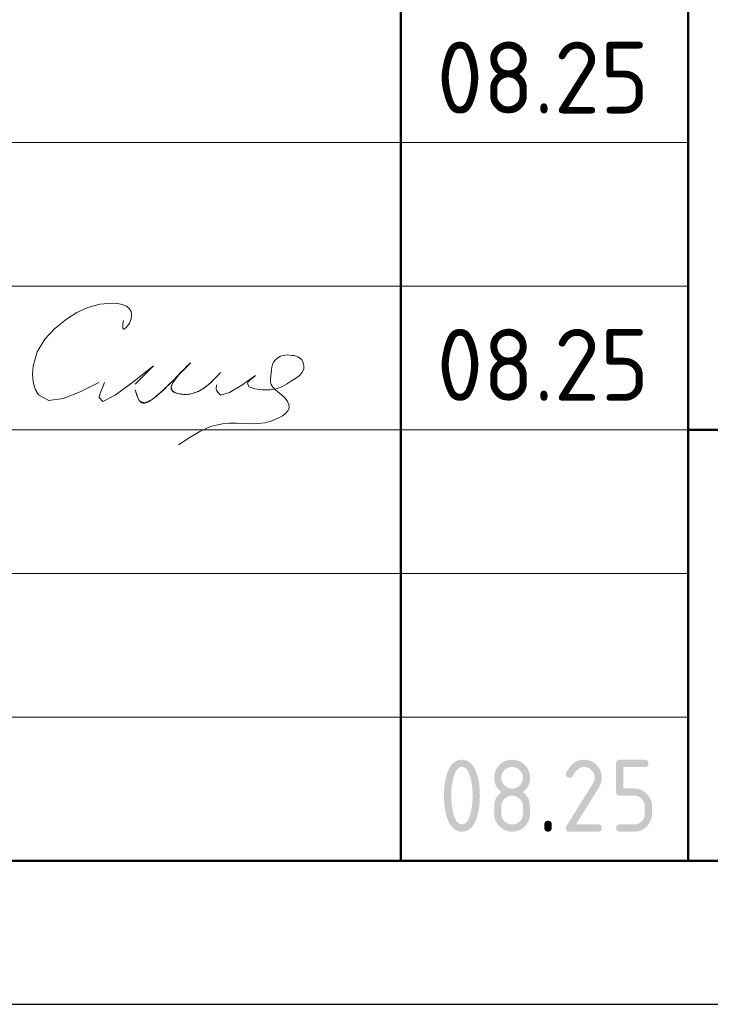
# Model space of a CAD drawing. Header units: millimetres. Extents: x 0 to 50400, y 0 to 35652.
# Tile 7 of 13: x 32607 to 35493, y 0 to 4113. Entities that reach past the tile are written whole.
import ezdxf

# ---------------------------------------------------------------- set-up
doc = ezdxf.new("R2010")
doc.units = ezdxf.units.MM
doc.layers.add('Standard', color=7, linetype='Continuous', lineweight=25)
doc.styles.add('ISOCPEUR', font='txt')

msp = doc.modelspace()

# ---------------------------------------------------------------- hatches: boundary and pattern name
at = {"layer": 'Standard', "linetype": 'Continuous', "lineweight": 25, "transparency": 33554687}
h = msp.add_hatch(color=7, dxfattribs=at)
h.paths.add_polyline_path([(34499.8, 871.5), (34499.8, 880.9), (34499.3, 889.9), (34498.8, 899), (34497.8, 907.7), (34496.8, 916.5), (34495.3, 925), (34493.9, 933.5), (34491.9, 941.7), (34490.4, 948), (34488.7, 953.4), (34487, 958.8), (34485.1, 963.5), (34483.2, 968.2), (34481.1, 972.1), (34479, 975.9), (34476.7, 979), (34474.4, 982.2), (34471.8, 984.5), (34469.3, 986.8), (34466.6, 988.4), (34463.9, 989.9), (34461, 990.7), (34458.1, 991.5), (34455, 991.5), (34451.9, 991.5), (34449, 990.7), (34446.1, 989.9), (34443.4, 988.4), (34440.8, 986.8), (34438.3, 984.5), (34435.8, 982.1), (34433.5, 979), (34431.2, 975.9), (34429.1, 972), (34427, 968.1), (34425.1, 963.4), (34423.2, 958.7), (34421.5, 953.2), (34419.8, 947.8), (34418.3, 941.5), (34416.3, 933.1), (34414.8, 924.5), (34413.2, 916), (34412.2, 907.2), (34411.2, 898.5), (34410.7, 889.5), (34410.2, 880.6), (34410.2, 871.5), (34410.2, 862.3), (34410.7, 853.3), (34411.2, 844.3), (34412.2, 835.5), (34413.2, 826.7), (34414.6, 818.2), (34416.1, 809.6), (34418.1, 801.3), (34419.6, 795.1), (34421.3, 789.7), (34423, 784.2), (34424.9, 779.6), (34426.8, 774.9), (34428.9, 771), (34431, 767.1), (34433.3, 764), (34435.6, 760.9), (34438.1, 758.6), (34440.6, 756.3), (34443.3, 754.7), (34446.1, 753.2), (34449, 752.4), (34451.9, 751.6), (34455, 751.6), (34458.1, 751.6), (34461, 752.4), (34463.9, 753.2), (34466.6, 754.7), (34469.3, 756.3), (34471.8, 758.6), (34474.4, 760.9), (34476.7, 764), (34479, 767.1), (34481.1, 771), (34483.2, 774.9), (34485.1, 779.6), (34487, 784.2), (34488.7, 789.7), (34490.4, 795.1), (34491.9, 801.3), (34493.9, 809.6), (34495.3, 818.2), (34496.8, 826.7), (34497.8, 835.5), (34498.8, 844.3), (34499.3, 853.3), (34499.8, 862.3)])
h.paths.add_polyline_path([(34529.9, 871.5), (34529.9, 864.8), (34529.6, 858.4), (34529.4, 851.9), (34529, 845.6), (34528.6, 839.4), (34528, 833.4), (34527.4, 827.3), (34526.6, 821.5), (34525.7, 815.7), (34524.7, 810.2), (34523.7, 804.6), (34522.4, 799.3), (34521.2, 793.9), (34519.8, 788.8), (34518.3, 783.7), (34516.7, 778.8), (34514.3, 771.7), (34511.5, 765.4), (34508.7, 759.1), (34505.6, 753.8), (34502.5, 748.4), (34499, 743.9), (34495.5, 739.4), (34491.6, 735.9), (34487.8, 732.3), (34483.5, 729.6), (34479.3, 726.9), (34474.7, 725.1), (34470.2, 723.3), (34465.2, 722.4), (34460.3, 721.5), (34455, 721.5), (34449.7, 721.5), (34444.7, 722.4), (34439.8, 723.3), (34435.2, 725.1), (34430.6, 726.9), (34426.4, 729.6), (34422.2, 732.2), (34418.4, 735.8), (34414.5, 739.4), (34411, 743.8), (34407.5, 748.3), (34404.4, 753.6), (34401.2, 759), (34398.5, 765.2), (34395.7, 771.5), (34393.3, 778.6), (34391.6, 783.5), (34390.2, 788.6), (34388.8, 793.7), (34387.5, 799.1), (34386.3, 804.4), (34385.3, 810), (34384.2, 815.6), (34383.4, 821.4), (34382.6, 827.2), (34382, 833.2), (34381.4, 839.3), (34380.9, 845.5), (34380.5, 851.8), (34380.3, 858.3), (34380.1, 864.8), (34380.1, 871.5), (34380.1, 878.3), (34380.3, 884.8), (34380.5, 891.3), (34380.9, 897.6), (34381.4, 903.8), (34382, 909.9), (34382.6, 915.9), (34383.4, 921.7), (34384.2, 927.5), (34385.3, 933.1), (34386.3, 938.7), (34387.5, 944), (34388.8, 949.4), (34390.2, 954.5), (34391.6, 959.6), (34393.3, 964.5), (34395.7, 971.6), (34398.5, 977.9), (34401.2, 984.1), (34404.4, 989.5), (34407.5, 994.8), (34411, 999.3), (34414.5, 1003.7), (34418.4, 1007.3), (34422.2, 1010.9), (34426.4, 1013.5), (34430.6, 1016.2), (34435.2, 1018), (34439.8, 1019.8), (34444.7, 1020.7), (34449.7, 1021.5), (34455, 1021.5), (34460.3, 1021.5), (34465.2, 1020.6), (34470.2, 1019.8), (34474.7, 1018), (34479.3, 1016.2), (34483.5, 1013.5), (34487.8, 1010.8), (34491.6, 1007.2), (34495.5, 1003.6), (34499, 999.2), (34502.5, 994.7), (34505.6, 989.3), (34508.7, 984), (34511.5, 977.7), (34514.3, 971.4), (34516.7, 964.3), (34518.3, 959.4), (34519.8, 954.3), (34521.2, 949.2), (34522.4, 943.8), (34523.7, 938.5), (34524.7, 932.9), (34525.7, 927.3), (34526.6, 921.5), (34527.4, 915.7), (34528, 909.7), (34528.6, 903.7), (34529, 897.4), (34529.4, 891.2), (34529.6, 884.7), (34529.9, 878.3)], flags=16)
h = msp.add_hatch(color=7, dxfattribs=at)
h.paths.add_polyline_path([(34664.8, 751.6), (34669.5, 751.6), (34673.9, 752.4), (34678.2, 753.2), (34682.2, 754.9), (34686.1, 756.5), (34689.7, 758.9), (34693.4, 761.4), (34696.6, 764.7), (34699.9, 767.9), (34702.3, 771.6), (34704.7, 775.2), (34706.4, 779.2), (34708, 783.2), (34708.8, 787.5), (34709.6, 791.9), (34709.6, 796.6), (34709.6, 826.6), (34709.6, 831.2), (34708.8, 835.6), (34708, 839.9), (34706.4, 843.8), (34704.7, 847.8), (34702.2, 851.5), (34699.8, 855.1), (34696.5, 858.4), (34693.2, 861.7), (34689.6, 864.1), (34686, 866.6), (34682, 868.3), (34678.1, 869.9), (34673.8, 870.7), (34669.5, 871.6), (34664.8, 871.6), (34660.1, 871.6), (34655.8, 870.7), (34651.5, 869.9), (34647.5, 868.3), (34643.5, 866.7), (34639.9, 864.2), (34636.3, 861.8), (34633, 858.5), (34629.8, 855.2), (34627.3, 851.6), (34624.9, 848), (34623.3, 844), (34621.6, 840), (34620.8, 835.6), (34620, 831.3), (34620, 826.6), (34620, 796.6), (34620, 791.9), (34620.8, 787.5), (34621.6, 783.2), (34623.3, 779.2), (34624.9, 775.2), (34627.3, 771.6), (34629.8, 767.9), (34633, 764.7), (34636.3, 761.4), (34639.9, 758.9), (34643.5, 756.5), (34647.5, 754.9), (34651.5, 753.2), (34655.8, 752.4), (34660.1, 751.6)])
h.paths.add_polyline_path([(34664.8, 721.5), (34660.9, 721.5), (34657.2, 721.9), (34653.5, 722.2), (34649.9, 722.9), (34646.3, 723.6), (34642.8, 724.6), (34639.4, 725.7), (34636, 727), (34632.7, 728.4), (34629.6, 730.1), (34626.4, 731.8), (34623.4, 733.9), (34620.4, 735.9), (34617.5, 738.3), (34614.6, 740.7), (34611.9, 743.5), (34609.1, 746.2), (34606.7, 749.1), (34604.3, 752), (34602.3, 755), (34600.2, 758), (34598.5, 761.2), (34596.8, 764.4), (34595.4, 767.7), (34594.1, 771), (34593, 774.5), (34592, 777.9), (34591.3, 781.6), (34590.6, 785.2), (34590.3, 788.9), (34590, 792.6), (34590, 796.5), (34590, 826.5), (34590, 831.2), (34590.4, 835.6), (34590.9, 840.1), (34591.8, 844.3), (34592.8, 848.5), (34594.2, 852.5), (34595.6, 856.4), (34597.5, 860.2), (34599.4, 863.9), (34601.7, 867.5), (34604.1, 871), (34606.9, 874.3), (34609.7, 877.6), (34613, 880.6), (34616.3, 883.7), (34620, 886.5), (34616.3, 889.4), (34613, 892.4), (34609.7, 895.5), (34606.9, 898.8), (34604.1, 902.1), (34601.7, 905.6), (34599.4, 909.2), (34597.5, 912.9), (34595.6, 916.7), (34594.2, 920.6), (34592.8, 924.6), (34591.8, 928.8), (34590.9, 933), (34590.4, 937.4), (34590, 941.9), (34590, 946.5), (34590, 950.4), (34590.3, 954.2), (34590.6, 957.9), (34591.3, 961.5), (34592, 965.1), (34593, 968.6), (34594.1, 972.1), (34595.4, 975.4), (34596.8, 978.7), (34598.5, 981.9), (34600.2, 985), (34602.3, 988.1), (34604.3, 991.1), (34606.7, 994), (34609.1, 996.9), (34611.9, 999.6), (34614.6, 1002.4), (34617.5, 1004.8), (34620.4, 1007.2), (34623.4, 1009.2), (34626.4, 1011.3), (34629.6, 1013), (34632.7, 1014.7), (34636, 1016.1), (34639.4, 1017.4), (34642.8, 1018.5), (34646.3, 1019.5), (34649.9, 1020.2), (34653.5, 1020.9), (34657.2, 1021.2), (34660.9, 1021.5), (34664.8, 1021.5), (34668.7, 1021.5), (34672.4, 1021.2), (34676.2, 1020.9), (34679.8, 1020.2), (34683.4, 1019.5), (34686.8, 1018.5), (34690.3, 1017.4), (34693.6, 1016.1), (34696.9, 1014.7), (34700.1, 1013), (34703.2, 1011.3), (34706.3, 1009.2), (34709.3, 1007.2), (34712.2, 1004.8), (34715.1, 1002.4), (34717.8, 999.6), (34720.5, 996.9), (34722.9, 994), (34725.3, 991.1), (34727.4, 988.1), (34729.4, 985), (34731.1, 981.9), (34732.8, 978.7), (34734.2, 975.4), (34735.6, 972.1), (34736.6, 968.6), (34737.6, 965.1), (34738.3, 961.5), (34739, 957.9), (34739.3, 954.2), (34739.7, 950.4), (34739.7, 946.5), (34739.7, 941.9), (34739.2, 937.4), (34738.7, 933), (34737.8, 928.8), (34736.9, 924.6), (34735.5, 920.6), (34734.1, 916.7), (34732.2, 912.9), (34730.3, 909.2), (34727.9, 905.6), (34725.6, 902.1), (34722.8, 898.8), (34720, 895.5), (34716.7, 892.4), (34713.4, 889.4), (34709.6, 886.5), (34715, 882.5), (34719.4, 877.9), (34723.8, 873.3), (34727.2, 868.3), (34730.6, 863.3), (34733.1, 857.8), (34735.5, 852.3), (34736.9, 846.3), (34737.2, 844.8), (34737.5, 842.9), (34737.9, 841), (34738.1, 838.7), (34738.4, 836.4), (34738.6, 833.7), (34738.8, 831), (34739, 827.8), (34739.2, 824.7), (34739.3, 821.2), (34739.4, 817.7), (34739.5, 813.8), (34739.6, 809.9), (34739.6, 805.6), (34739.7, 801.3), (34739.7, 796.5), (34739.7, 792.6), (34739.3, 788.9), (34739, 785.2), (34738.3, 781.6), (34737.6, 777.9), (34736.6, 774.5), (34735.6, 771), (34734.2, 767.7), (34732.8, 764.4), (34731.1, 761.2), (34729.4, 758), (34727.4, 755), (34725.3, 752), (34722.9, 749.1), (34720.5, 746.2), (34717.8, 743.5), (34715.1, 740.7), (34712.2, 738.3), (34709.3, 735.9), (34706.3, 733.9), (34703.2, 731.8), (34700.1, 730.1), (34696.9, 728.4), (34693.6, 727), (34690.3, 725.7), (34686.8, 724.6), (34683.4, 723.6), (34679.8, 722.9), (34676.2, 722.2), (34672.4, 721.9), (34668.7, 721.5)], flags=16)
h.paths.add_polyline_path([(34664.8, 901.5), (34669.5, 901.5), (34673.9, 902.3), (34678.2, 903.1), (34682.2, 904.7), (34686.1, 906.4), (34689.7, 908.8), (34693.4, 911.3), (34696.6, 914.6), (34699.9, 917.8), (34702.3, 921.5), (34704.7, 925.1), (34706.4, 929.1), (34708, 933.1), (34708.8, 937.4), (34709.6, 941.8), (34709.6, 946.5), (34709.6, 951.1), (34708.8, 955.5), (34708, 959.8), (34706.4, 963.7), (34704.7, 967.7), (34702.2, 971.4), (34699.8, 975), (34696.5, 978.3), (34693.2, 981.6), (34689.6, 984), (34686, 986.5), (34682, 988.2), (34678.1, 989.8), (34673.8, 990.6), (34669.5, 991.5), (34664.8, 991.5), (34660.1, 991.5), (34655.8, 990.6), (34651.5, 989.8), (34647.5, 988.2), (34643.5, 986.6), (34639.9, 984.1), (34636.3, 981.7), (34633, 978.4), (34629.8, 975.1), (34627.3, 971.5), (34624.9, 967.9), (34623.3, 963.9), (34621.6, 959.9), (34620.8, 955.5), (34620, 951.2), (34620, 946.5), (34620, 941.8), (34620.8, 937.4), (34621.6, 933.1), (34623.3, 929.1), (34624.9, 925.1), (34627.3, 921.5), (34629.8, 917.8), (34633, 914.6), (34636.3, 911.3), (34639.9, 908.8), (34643.5, 906.4), (34647.5, 904.7), (34651.5, 903.1), (34655.8, 902.3), (34660.1, 901.5)])
for points in [[(34964.6, 1021.5), (34968.5, 1021.5), (34972.2, 1021.2), (34976, 1020.9), (34979.6, 1020.2), (34983.2, 1019.5), (34986.7, 1018.5), (34990.1, 1017.4), (34993.4, 1016.1), (34996.7, 1014.7), (34999.9, 1013), (35003.1, 1011.3), (35006.1, 1009.2), (35009.1, 1007.2), (35012, 1004.8), (35014.9, 1002.4), (35017.6, 999.6), (35020.4, 996.9), (35022.8, 994), (35025.2, 991.1), (35027.2, 988.1), (35029.3, 985), (35031, 981.9), (35032.7, 978.7), (35034.1, 975.4), (35035.5, 972.1), (35036.5, 968.6), (35037.5, 965.2), (35038.2, 961.5), (35038.9, 957.9), (35039.2, 954.2), (35039.6, 950.4), (35039.6, 946.6), (35039.6, 941.2), (35038.7, 935.9), (35037.9, 930.5), (35036.2, 925.1), (35034.5, 919.7), (35031.9, 914.3), (35029.3, 908.8), (35025.9, 903.4), (34931.4, 751.6), (35024.6, 751.6), (35026.4, 751.6), (35028.1, 751.4), (35029.7, 751.1), (35031.1, 750.7), (35032.5, 750.2), (35033.7, 749.5), (35034.9, 748.8), (35035.8, 747.8), (35036.8, 746.9), (35037.5, 745.7), (35038.2, 744.6), (35038.6, 743.2), (35039.1, 741.7), (35039.3, 740.1), (35039.6, 738.4), (35039.6, 736.6), (35039.6, 734.7), (35039.3, 733), (35039.1, 731.4), (35038.6, 730), (35038.2, 728.6), (35037.5, 727.4), (35036.8, 726.2), (35035.8, 725.3), (35034.9, 724.4), (35033.7, 723.7), (35032.5, 723), (35031.1, 722.5), (35029.7, 722), (35028.1, 721.8), (35026.4, 721.5), (35024.6, 721.5), (34904.6, 721.5), (34902.7, 721.5), (34901.1, 721.8), (34899.5, 722), (34898.1, 722.5), (34896.7, 723), (34895.5, 723.7), (34894.3, 724.4), (34893.4, 725.3), (34892.4, 726.2), (34891.7, 727.4), (34891, 728.6), (34890.6, 730), (34890.1, 731.4), (34889.9, 733), (34889.6, 734.7), (34889.6, 736.5), (34889.6, 738.8), (34890.2, 741), (34890.9, 743.1), (34892.1, 745.2), (35002.1, 921.7), (35004, 924.7), (35005.4, 927.8), (35006.8, 930.8), (35007.7, 933.9), (35008.6, 937), (35009.1, 940.2), (35009.6, 943.3), (35009.6, 946.5), (35009.6, 951.2), (35008.8, 955.5), (35007.9, 959.8), (35006.3, 963.8), (35004.6, 967.7), (35002.2, 971.4), (34999.7, 975), (34996.4, 978.3), (34993.1, 981.6), (34989.5, 984.1), (34985.8, 986.6), (34981.9, 988.2), (34977.9, 989.8), (34973.6, 990.7), (34969.3, 991.5), (34964.6, 991.5), (34961.4, 991.5), (34958.3, 990.9), (34955.2, 990.3), (34952.1, 989.1), (34949.1, 988), (34946.1, 986.2), (34943.1, 984.4), (34940.1, 982.1), (34937.2, 979.7), (34934.3, 976.8), (34931.4, 973.8), (34928.6, 970.3), (34925.8, 966.7), (34923, 962.6), (34920.3, 958.5), (34917.6, 953.8), (34916.5, 952), (34915.2, 950.6), (34913.9, 949.2), (34912.3, 948.3), (34910.7, 947.4), (34908.8, 947), (34906.8, 946.5), (34904.6, 946.5), (34902.7, 946.5), (34901.1, 946.7), (34899.5, 947), (34898.1, 947.4), (34896.7, 947.9), (34895.5, 948.6), (34894.3, 949.3), (34893.4, 950.3), (34892.4, 951.2), (34891.7, 952.4), (34891, 953.5), (34890.6, 954.9), (34890.1, 956.3), (34889.9, 958), (34889.6, 959.6), (34889.6, 961.5), (34889.6, 963.2), (34890, 964.7), (34890.3, 966.3), (34891, 967.6), (34894.5, 974.4), (34898.2, 980.3), (34902, 986.2), (34906.1, 991.2), (34910.1, 996.3), (34914.4, 1000.5), (34918.8, 1004.7), (34923.4, 1008.1), (34928, 1011.4), (34932.8, 1014), (34937.7, 1016.5), (34942.9, 1018.2), (34948, 1019.9), (34953.5, 1020.7), (34958.9, 1021.5)], [(35099.5, 886.5), (35099.5, 1006.5), (35099.5, 1008.4), (35099.8, 1010.1), (35100, 1011.7), (35100.4, 1013.1), (35100.9, 1014.5), (35101.6, 1015.7), (35102.3, 1016.9), (35103.3, 1017.8), (35104.2, 1018.7), (35105.4, 1019.4), (35106.5, 1020.1), (35107.9, 1020.6), (35109.3, 1021.1), (35111, 1021.3), (35112.6, 1021.5), (35114.5, 1021.5), (35219.2, 1021.5), (35221.1, 1021.5), (35222.7, 1021.3), (35224.3, 1021.1), (35225.7, 1020.6), (35227.1, 1020.1), (35228.3, 1019.4), (35229.5, 1018.7), (35230.4, 1017.8), (35231.4, 1016.9), (35232.1, 1015.7), (35232.8, 1014.5), (35233.2, 1013.1), (35233.7, 1011.7), (35234, 1010), (35234.2, 1008.4), (35234.2, 1006.5), (35234.2, 1004.6), (35234, 1003), (35233.7, 1001.4), (35233.2, 999.9), (35232.8, 998.5), (35232.1, 997.4), (35231.4, 996.2), (35230.4, 995.2), (35229.5, 994.3), (35228.3, 993.6), (35227.1, 992.9), (35225.7, 992.4), (35224.3, 992), (35222.7, 991.7), (35221.1, 991.5), (35219.2, 991.5), (35129.6, 991.5), (35129.6, 901.6), (35174.4, 901.6), (35178.3, 901.6), (35182.1, 901.3), (35185.8, 900.9), (35189.4, 900.2), (35193, 899.5), (35196.4, 898.5), (35199.9, 897.5), (35203.2, 896.1), (35206.5, 894.7), (35209.7, 893), (35212.8, 891.3), (35215.9, 889.2), (35218.9, 887.1), (35221.8, 884.7), (35224.6, 882.3), (35227.4, 879.5), (35230.1, 876.8), (35232.5, 873.9), (35234.9, 871), (35236.9, 868), (35239, 864.9), (35240.7, 861.8), (35242.4, 858.6), (35243.8, 855.3), (35245.1, 852), (35246.2, 848.5), (35247.2, 845.1), (35247.9, 841.5), (35248.5, 837.9), (35248.9, 834.2), (35249.2, 830.4), (35249.2, 826.6), (35249.2, 796.6), (35249.2, 792.7), (35248.9, 788.9), (35248.5, 785.2), (35247.9, 781.6), (35247.2, 778), (35246.1, 774.5), (35245.1, 771), (35243.7, 767.7), (35242.4, 764.4), (35240.6, 761.2), (35238.9, 758.1), (35236.9, 755), (35234.8, 752), (35232.4, 749.1), (35230, 746.2), (35227.2, 743.5), (35224.5, 740.7), (35221.6, 738.3), (35218.7, 735.9), (35215.7, 733.9), (35212.7, 731.8), (35209.5, 730.1), (35206.3, 728.4), (35203, 727), (35199.7, 725.7), (35196.3, 724.6), (35192.8, 723.6), (35189.2, 722.9), (35185.7, 722.2), (35182, 721.9), (35178.2, 721.5), (35174.4, 721.5), (35114.5, 721.5), (35112.6, 721.5), (35111, 721.8), (35109.3, 722), (35107.9, 722.5), (35106.5, 723), (35105.4, 723.7), (35104.2, 724.4), (35103.3, 725.3), (35102.3, 726.2), (35101.6, 727.4), (35100.9, 728.6), (35100.5, 730), (35100, 731.4), (35099.8, 733), (35099.5, 734.7), (35099.5, 736.6), (35099.5, 738.4), (35099.8, 740.1), (35100, 741.7), (35100.4, 743.2), (35100.9, 744.6), (35101.6, 745.7), (35102.3, 746.9), (35103.3, 747.8), (35104.2, 748.8), (35105.4, 749.5), (35106.5, 750.2), (35107.9, 750.7), (35109.3, 751.1), (35111, 751.4), (35112.6, 751.6), (35114.5, 751.6), (35174.3, 751.6), (35179, 751.6), (35183.4, 752.4), (35187.7, 753.2), (35191.7, 754.9), (35195.7, 756.5), (35199.3, 758.9), (35202.9, 761.4), (35206.1, 764.7), (35209.4, 767.9), (35211.9, 771.6), (35214.3, 775.2), (35215.9, 779.2), (35217.6, 783.2), (35218.4, 787.5), (35219.2, 791.9), (35219.2, 796.6), (35219.2, 826.6), (35219.2, 831.2), (35218.4, 835.5), (35217.5, 839.9), (35215.9, 843.8), (35214.3, 847.8), (35211.8, 851.4), (35209.3, 855.1), (35206, 858.4), (35202.8, 861.7), (35199.1, 864.1), (35195.5, 866.6), (35191.5, 868.3), (35187.6, 869.9), (35183.3, 870.7), (35179, 871.5), (35174.3, 871.5), (35114.5, 871.5), (35112.6, 871.5), (35111, 871.8), (35109.3, 872), (35107.9, 872.5), (35106.5, 873), (35105.4, 873.6), (35104.2, 874.4), (35103.3, 875.3), (35102.3, 876.2), (35101.6, 877.4), (35100.9, 878.6), (35100.4, 880), (35100, 881.4), (35099.8, 883), (35099.5, 884.7)], [(34799.8, 751.6), (34799.8, 753.5), (34800, 755.1), (34800.3, 756.8), (34800.7, 758.2), (34801.2, 759.6), (34801.9, 760.8), (34802.6, 761.9), (34803.6, 762.9), (34804.5, 763.8), (34805.7, 764.5), (34806.8, 765.2), (34808.2, 765.7), (34809.7, 766.2), (34811.3, 766.4), (34812.9, 766.6), (34814.8, 766.6), (34816.7, 766.6), (34818.3, 766.4), (34820, 766.2), (34821.4, 765.7), (34822.8, 765.2), (34824, 764.5), (34825.2, 763.8), (34826.1, 762.9), (34827, 761.9), (34827.7, 760.8), (34828.4, 759.6), (34828.9, 758.2), (34829.4, 756.8), (34829.6, 755.1), (34829.8, 753.5), (34829.8, 751.6), (34829.8, 736.6), (34829.8, 734.7), (34829.6, 733), (34829.4, 731.4), (34828.9, 730), (34828.4, 728.6), (34827.7, 727.4), (34827, 726.2), (34826.1, 725.3), (34825.2, 724.4), (34824, 723.7), (34822.8, 723), (34821.4, 722.5), (34820, 722), (34818.3, 721.8), (34816.7, 721.5), (34814.8, 721.5), (34812.9, 721.5), (34811.3, 721.8), (34809.7, 722), (34808.2, 722.5), (34806.8, 723), (34805.7, 723.7), (34804.5, 724.4), (34803.6, 725.3), (34802.6, 726.2), (34801.9, 727.4), (34801.2, 728.6), (34800.7, 730), (34800.3, 731.4), (34800, 733), (34799.8, 734.7), (34799.8, 736.6)]]:
    msp.add_hatch(color=7, dxfattribs=at).paths.add_polyline_path(points, flags=16)

# ---------------------------------------------------------------- linework, layer by layer
at = {"layer": 'Standard', "color": 7, "linetype": 'Continuous', "lineweight": 50, "transparency": 33554687}
for p, q in [((34200, 600), (34200, 7200)), ((35400, 600), (35400, 7200)), ((35400, 2400), (49800, 2400))]:
    msp.add_line(p, q, dxfattribs=at)
at = {"layer": 'Standard', "color": 7, "linetype": 'Continuous', "lineweight": 13, "transparency": 33554687}
for p, q in [((27600, 3600), (35400, 3600)), ((27600, 3000), (35400, 3000)), ((27600, 3000), (35400, 3000)), ((27600, 2400), (35400, 2400)), ((27600, 2400), (35400, 2400)), ((27600, 1800), (35400, 1800)), ((27600, 1200), (35400, 1200))]:
    msp.add_line(p, q, dxfattribs=at)
at = {"layer": 'Standard', "color": 7, "linetype": 'Continuous', "lineweight": 25, "transparency": 33554687}
msp.add_line((27600, 600), (49800, 600), dxfattribs=at)
msp.add_line((27600, 600), (49800, 600), dxfattribs=at)
msp.add_line((27600, 600), (49800, 600), dxfattribs=at)
msp.add_lwpolyline([(0, 0), (50400, 0), (50400, 35640), (0, 35640), (0, 0)], close=True, dxfattribs=at)
at = {"layer": 'Standard', "color": 7, "linetype": 'Continuous', "lineweight": 13, "transparency": 33554687}
msp.add_lwpolyline([(50400, 35640), (0, 35640), (0, 0), (50400, 0), (50400, 35640)], dxfattribs=at)
msp.add_lwpolyline([(50400, 35640), (0, 35640), (0, 0), (50400, 0), (50400, 35640)], dxfattribs=at)
at = {"layer": 'Standard', "color": 7, "linetype": 'Continuous', "lineweight": 50, "transparency": 33554687}
msp.add_lwpolyline([(2400, 35040), (49800, 35040), (49800, 600), (2400, 600), (2400, 35040)], close=True, dxfattribs=at)
at = {"layer": 'Standard', "color": 7, "linetype": 'Continuous', "lineweight": 25, "transparency": 33554687}
msp.add_lwpolyline([(49800, 7200), (27600, 7200), (27600, 600), (49800, 600), (49800, 7200)], dxfattribs=at)
at = {"layer": 'Standard', "color": 250, "linetype": 'Continuous', "lineweight": 18, "true_color": 0x2d2d2d, "transparency": 33554687}
for points in [[(33040.4, 2856.7), (33038.6, 2844.1), (33037.5, 2832.9), (33037.9, 2824.6), (33040.4, 2820.7), (33045.4, 2822), (33052.1, 2827.6), (33059.3, 2836.1), (33065.8, 2846.1), (33072.8, 2863.1), (33074.8, 2879.3), (33072.4, 2893.9), (33065.8, 2906.1), (33052.7, 2917.1), (33035.5, 2924.1), (33015.8, 2927.8), (32995.3, 2929.2), (32941.5, 2925), (32892, 2911.2), (32846, 2889.5), (32802.5, 2861.9), (32754, 2823.6), (32711.7, 2778.7), (32679.9, 2726.4), (32662.7, 2665.8), (32660.8, 2632.1), (32663.8, 2599), (32671.8, 2569.2), (32684.9, 2545.6), (32728.1, 2523.1), (32788.3, 2531), (32859.9, 2559.1), (32937.1, 2597.2)], [(33446.1, 2639), (33445.5, 2638.3), (33444.9, 2637.6), (33444.3, 2637), (33443.6, 2636.3), (33434.6, 2626.5), (33425.5, 2616.8), (33416.1, 2607.3), (33406.5, 2598), (33400.4, 2592.6), (33394.2, 2587.3), (33387.9, 2582.1), (33381.3, 2577.2), (33375.9, 2573.4), (33370.3, 2569.8), (33364.7, 2566.5), (33358.9, 2563.3), (33353.8, 2560.7), (33348.5, 2558.3), (33343.2, 2556.2), (33337.8, 2554.2), (33332.8, 2552.7), (33327.6, 2551.3), (33322.5, 2550.1), (33317.3, 2549.2), (33312.1, 2548.5), (33306.9, 2548), (33301.8, 2547.7), (33296.6, 2547.7), (33291.3, 2547.9), (33286, 2548.3), (33280.8, 2548.9), (33275.6, 2549.7), (33271.4, 2550.6), (33267.2, 2551.6), (33263, 2552.8), (33259, 2554.3), (33256.4, 2555.4), (33253.8, 2556.6), (33251.3, 2558), (33249, 2559.5), (33247.5, 2560.6), (33246.1, 2561.8), (33244.9, 2563), (33243.7, 2564.4), (33242.9, 2565.6), (33242.2, 2566.8), (33241.6, 2568.1), (33241, 2569.5), (33240.6, 2571), (33240.3, 2572.5), (33240.2, 2574.1), (33240.1, 2575.6), (33240.2, 2577.8), (33240.5, 2579.9), (33240.9, 2582), (33241.5, 2584.1), (33242.5, 2587.3), (33243.8, 2590.5), (33245.2, 2593.6), (33246.8, 2596.6), (33249.7, 2601.5), (33252.9, 2606.3), (33256.2, 2610.9), (33259.7, 2615.5), (33266.2, 2623.7), (33272.9, 2631.7), (33279.9, 2639.3), (33287.2, 2646.7), (33295.5, 2654.5), (33303.8, 2662.2), (33312.1, 2670.2), (33320, 2678.9), (33320.3, 2679.2), (33320.5, 2679.4), (33320.8, 2679.6), (33321.1, 2679.7), (33321.1, 2679.7), (33321.1, 2679.7), (33321.1, 2679.7), (33321.1, 2679.7), (33321.1, 2679.7), (33321.1, 2679.7), (33321.1, 2679.7), (33321.1, 2679.7), (33321.1, 2679.7), (33321.1, 2679.7), (33321.1, 2679.7), (33321.1, 2679.7), (33321.1, 2679.7), (33321.1, 2679.7), (33321.1, 2679.7), (33321.1, 2679.7), (33321, 2679.5), (33320.9, 2679.3), (33320.7, 2679.1), (33320.5, 2679), (33305.7, 2666), (33292.2, 2652.6), (33279.4, 2638.9), (33266.7, 2625.1), (33248.4, 2606), (33229.5, 2587.3), (33210.1, 2568.9), (33190.4, 2551), (33183.5, 2544.9), (33176.6, 2539), (33169.5, 2533.3), (33162.2, 2527.8), (33158, 2524.8), (33153.6, 2522), (33149.2, 2519.4), (33144.6, 2517), (33141.7, 2515.6), (33138.7, 2514.4), (33135.7, 2513.4), (33132.7, 2512.6), (33130.6, 2512.2), (33128.5, 2511.9), (33126.3, 2511.8), (33124.2, 2511.8), (33122.5, 2512), (33120.8, 2512.3), (33119.2, 2512.7), (33117.6, 2513.2), (33116.1, 2513.9), (33114.6, 2514.7), (33113.2, 2515.6), (33111.9, 2516.6), (33110.4, 2517.9), (33109, 2519.4), (33107.7, 2521), (33106.5, 2522.6), (33104.6, 2525.6), (33102.9, 2528.6), (33101.5, 2531.8), (33100.1, 2535), (33097.2, 2543), (33094.6, 2551.1), (33092.3, 2559.2), (33090.1, 2567.4)], [(33090.1, 2567.4), (33094, 2553.5), (33098.1, 2540.4), (33102.8, 2529), (33108.3, 2520.1), (33130.3, 2512.1), (33159.9, 2526.1), (33195.4, 2555.6), (33235.1, 2594), (33268.7, 2627.1), (33298, 2656.1), (33317, 2675.3), (33320, 2678.8), (33313.9, 2673.2), (33303.8, 2663.5), (33291.2, 2650.8), (33277.5, 2636.4), (33260.3, 2616.3), (33246.9, 2596.7), (33240.3, 2579), (33243.6, 2564.6), (33250.9, 2558.2), (33261.3, 2553.4), (33273.7, 2550.1), (33286.7, 2548.2), (33317.9, 2549.3), (33346.2, 2557.4), (33371.9, 2570.8), (33395.2, 2588.1), (33408.7, 2600.1), (33421.5, 2612.7), (33433.9, 2625.7), (33446.1, 2639)], [(33592.6, 2626.6), (33580.6, 2617.6), (33570.1, 2608.7), (33562.3, 2600.4), (33558.6, 2592.7), (33566.4, 2580.1), (33589.4, 2571.5), (33620.4, 2567.1), (33652, 2567.2), (33679.2, 2571.8), (33701.8, 2580.2), (33722.5, 2591.4), (33743.5, 2604.4), (33760, 2614.7), (33775.5, 2626.1), (33787.8, 2639.4), (33794.4, 2655.3), (33794.7, 2667.8), (33791.6, 2680.5), (33785.5, 2692.1), (33776.9, 2701.1), (33769.7, 2705.3), (33761.8, 2708.1), (33753.4, 2710), (33744.8, 2711.2), (33735.7, 2712.3), (33726.7, 2712.8), (33717.7, 2712.6), (33708.8, 2711.2), (33696.8, 2707.2), (33685.6, 2700.9), (33675.8, 2692.6), (33668.3, 2682.8), (33663.6, 2672.6), (33660.8, 2661.6), (33659, 2650), (33657.6, 2637.9), (33656, 2625.1), (33654.9, 2612.6), (33655.2, 2600.7), (33657.6, 2589.9), (33664.4, 2578.2), (33674.6, 2567.9), (33686.9, 2558), (33700, 2547.5), (33713.4, 2534.7), (33724.5, 2520.8), (33731.6, 2506.5), (33732.9, 2492.4), (33728, 2480), (33718.2, 2468.7), (33705.1, 2458.6), (33690.5, 2449.9), (33661.1, 2437.2), (33631.8, 2429.7), (33602.5, 2426.3), (33572.9, 2425.7), (33542.8, 2426.8), (33512.5, 2428), (33482.4, 2428.2), (33452.9, 2425.7), (33405, 2413.5), (33359.2, 2392.9), (33314.7, 2366.6), (33270.9, 2337.5)], [(32961.1, 2597.2), (32953.8, 2579.5), (32947.1, 2562.6), (32942, 2547.5), (32939.1, 2535.1), (32954.5, 2518.3), (33005.5, 2544.4), (33080.1, 2598.9), (33166.5, 2667.8)], [(33166.5, 2667.8), (33147.4, 2648.7), (33128.3, 2629.6), (33109.2, 2610.5), (33090.1, 2591.4)], [(33429.2, 2588.1), (33428.8, 2581.6), (33428.6, 2575.3), (33428.7, 2569.4), (33429.2, 2564.1), (33446.4, 2545.5), (33483.9, 2556.2), (33534.9, 2586.5), (33592.6, 2626.6)]]:
    msp.add_lwpolyline(points, dxfattribs=at)

# ---------------------------------------------------------------- texts
at = {"layer": 'Standard', "color": 7, "linetype": 'Continuous', "lineweight": 25, "transparency": 33554687, "char_height": 300, "width": 1070.015, "attachment_point": 7, "style": 'ISOCPEUR'}
for insert in [(34350.1, 3721.5), (34350.1, 2521.5)]:
    msp.add_mtext('\\W0.94;08.25', dxfattribs=dict(at, insert=insert))

doc.saveas('drawing.dxf')
